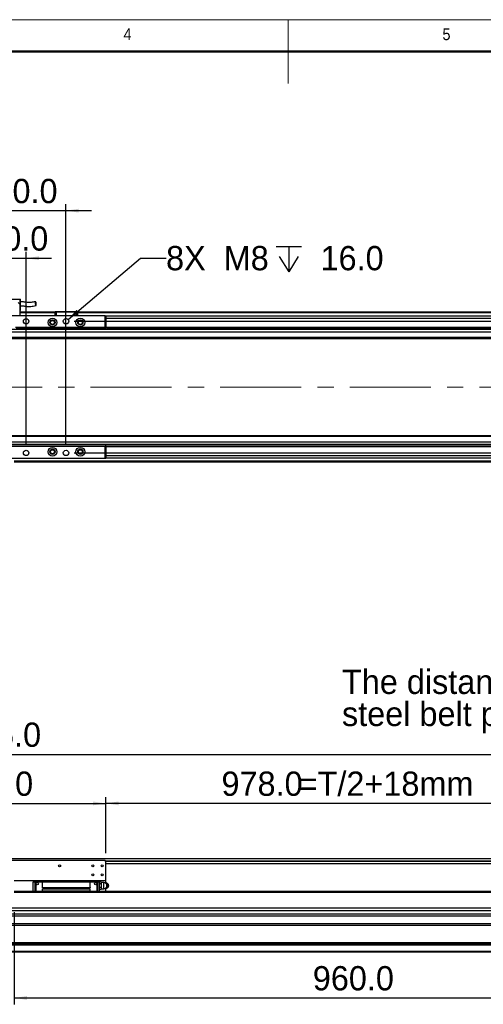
# Model space of a CAD drawing. Header units: millimetres. Extents: x 40 to 3320, y 40 to 2336.
# Tile 5 of 7: x 1343 to 1925, y 1102 to 2336. Entities that reach past the tile are written whole.
import ezdxf

# ---------------------------------------------------------------- set-up
doc = ezdxf.new("R2010")
doc.units = ezdxf.units.MM
doc.header["$LTSCALE"] = 8
doc.linetypes.add('CENTERX2', pattern=[20.32, 12.7, -2.54, 2.54, -2.54])
doc.layers.add('DIMNS', color=7, linetype='Continuous')
doc.styles.add('SLDTEXTSTYLE0', font='Gothic.ttf', dxfattribs={"width": 0.913})
doc.styles.add('SLDTEXTSTYLE7', font='txt')
doc.dimstyles.new('SLDDIMSTYLE0', dxfattribs={"dimtxt": 30.4, "dimasz": 16, "dimexe": 0, "dimexo": 0.0625, "dimgap": 7.6, "dimtad": 2, "dimdec": 1, "dimrnd": 1e-09, "dimzin": 4, "dimdsep": 46, "dimtxsty": 'SLDTEXTSTYLE7', "dimsah": 1, "dimcen": 0.09, "dimadec": 0, "dimazin": 1, "dimtfac": 1, "dimtdec": 1, "dimtmove": 0, "dimatfit": 0, "dimfxl": 0, "dimfrac": 2, "dimtolj": 1, "dimtzin": 12, "dimarcsym": 0})
doc.dimstyles.new('SLDDIMSTYLE1', dxfattribs={"dimtxt": 30.4, "dimasz": 16, "dimexe": 0, "dimexo": 0.0625, "dimgap": 7.6, "dimtad": 2, "dimdec": 1, "dimrnd": 1e-09, "dimzin": 4, "dimdsep": 46, "dimtxsty": 'SLDTEXTSTYLE7', "dimsah": 1, "dimcen": 0.09, "dimadec": 0, "dimazin": 1, "dimtfac": 1, "dimtdec": 1, "dimtofl": 0, "dimtmove": 0, "dimatfit": 3, "dimfxl": 0, "dimfrac": 2, "dimtolj": 1, "dimtzin": 12, "dimarcsym": 0})
doc.dimstyles.new('SLDDIMSTYLE5', dxfattribs={"dimtxt": 30.4, "dimasz": 16, "dimexe": 0, "dimexo": 0.0625, "dimgap": 7.6, "dimtad": 0, "dimtih": 1, "dimtoh": 1, "dimdec": 6, "dimrnd": 1e-09, "dimzin": 12, "dimdsep": 46, "dimtxsty": 'SLDTEXTSTYLE7', "dimsah": 1, "dimcen": 0, "dimadec": 0, "dimazin": 3, "dimtfac": 1, "dimtdec": 1, "dimtofl": 0, "dimtmove": 0, "dimatfit": 3, "dimfxl": 0, "dimfrac": 2, "dimtolj": 1, "dimtzin": 12, "dimarcsym": 0})

# ---------------------------------------------------------------- blocks, each defined once
blk = doc.blocks.new('SW_NOTE_4')
at = {"layer": 'DIMNS', "color": 0, "char_height": 30.4, "attachment_point": 1, "style": 'SLDTEXTSTYLE7'}
for s, insert in [('The distance between the load plate and the ', (-929.8, 55.5)), ('steel belt protection belt shall be greater than 4mm', (-929.8, 15.3))]:
    blk.add_mtext(s, dxfattribs=dict(at, insert=insert))
blk = doc.blocks.new('_D_8')
at = {"layer": 'DIMNS'}
for p, q in [((1201.2, 1291.5), (1201.2, 1361.9)), ((1451.2, 1291.5), (1451.2, 1361.9)), ((1201.2, 1353.9), (1451.2, 1353.9))]:
    blk.add_line(p, q, dxfattribs=at)
for points in [[(1201.2, 1353.9), (1217.2, 1351.5), (1217.2, 1356.3)], [(1451.2, 1353.9), (1435.2, 1356.3), (1435.2, 1351.5)]]:
    blk.add_solid(points, dxfattribs=at)
at = {"layer": 'DIMNS', "insert": (1258.3, 1393.8), "char_height": 30.4, "attachment_point": 1, "style": 'SLDTEXTSTYLE7'}
blk.add_mtext('250.0', dxfattribs=at)
blk = doc.blocks.new('_D_9')
at = {"layer": 'DIMNS'}
for p, q in [((1451.2, 1291.5), (1451.2, 1361.9)), ((2429.2, 1285.5), (2429.2, 1361.9)), ((2429.2, 1353.9), (1451.2, 1353.9))]:
    blk.add_line(p, q, dxfattribs=at)
for points in [[(1451.2, 1353.9), (1467.2, 1351.5), (1467.2, 1356.3)], [(2429.2, 1353.9), (2413.2, 1356.3), (2413.2, 1351.5)]]:
    blk.add_solid(points, dxfattribs=at)
at = {"layer": 'DIMNS', "char_height": 30.4, "attachment_point": 1, "style": 'SLDTEXTSTYLE7'}
for s, insert in [('978.0', (1596.2, 1393.8)), ('=T/2+18mm', (1693, 1393.8))]:
    blk.add_mtext(s, dxfattribs=dict(at, insert=insert))
blk = doc.blocks.new('_D_10')
at = {"layer": 'DIMNS'}
for p, q in [((178.2, 1261), (178.2, 1423.3)), ((2474.2, 1261), (2474.2, 1423.3)), ((178.2, 1415.3), (2474.2, 1415.3))]:
    blk.add_line(p, q, dxfattribs=at)
for points in [[(178.2, 1415.3), (194.2, 1412.9), (194.2, 1417.7)], [(2474.2, 1415.3), (2458.2, 1417.7), (2458.2, 1412.9)]]:
    blk.add_solid(points, dxfattribs=at)
at = {"layer": 'DIMNS', "insert": (1245.7, 1455.2), "char_height": 30.4, "attachment_point": 1, "style": 'SLDTEXTSTYLE7'}
blk.add_mtext('2296.0', dxfattribs=at)
blk = doc.blocks.new('_D_12')
at = {"layer": 'DIMNS'}
for p, q in [((1336.2, 1217.6), (1336.2, 1102.1)), ((2296.2, 1210.6), (2296.2, 1102.1)), ((1336.2, 1110.1), (2296.2, 1110.1))]:
    blk.add_line(p, q, dxfattribs=at)
for points in [[(1336.2, 1110.1), (1352.2, 1107.7), (1352.2, 1112.5)], [(2296.2, 1110.1), (2280.2, 1112.5), (2280.2, 1107.7)]]:
    blk.add_solid(points, dxfattribs=at)
at = {"layer": 'DIMNS', "insert": (1710.7, 1150), "char_height": 30.4, "attachment_point": 1, "style": 'SLDTEXTSTYLE7'}
blk.add_mtext('960.0', dxfattribs=at)
blk = doc.blocks.new('_D_13')
at = {"layer": 'DIMNS'}
for p, q in [((1411.4, 1958.1), (2562.2, 1958.1)), ((2554.2, 1793.1), (2554.2, 1958.1)), ((1411.4, 1793.1), (2562.2, 1793.1))]:
    blk.add_line(p, q, dxfattribs=at)
for points in [[(2554.2, 1958.1), (2551.8, 1942.1), (2556.6, 1942.1)], [(2554.2, 1793.1), (2556.6, 1809.1), (2551.8, 1809.1)]]:
    blk.add_solid(points, dxfattribs=at)
at = {"layer": 'DIMNS', "insert": (2514.4, 1820.9), "char_height": 30.4, "attachment_point": 1, "rotation": 90, "style": 'SLDTEXTSTYLE7'}
blk.add_mtext('165.0', dxfattribs=at)
blk = doc.blocks.new('SW_SYMBOL_HOLE_DEPTH')
at = {"layer": 'DIMNS', "color": 0}
for p, q in [((0, 7000), (6400, 7000)), ((3200, 7000), (3200, 600)), ((800, 4440), (3200, 600)), ((5600, 4440), (3200, 600))]:
    blk.add_line(p, q, dxfattribs=at)
blk = doc.blocks.new('_D_15')
at = {"layer": 'DIMNS'}
for p, q in [((1403.8, 1960.3), (1494.7, 2037.1)), ((1494.7, 2037.1), (1526.7, 2037.1))]:
    blk.add_line(p, q, dxfattribs=at)
blk.add_solid([(1403.8, 1960.3), (1417.6, 1968.8), (1414.5, 1972.4)], dxfattribs=at)
at = {"layer": 'DIMNS', "xscale": 0.004985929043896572, "yscale": 0.004985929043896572, "zscale": 0.004985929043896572}
blk.add_blockref('SW_SYMBOL_HOLE_DEPTH', (1664.6, 2017), dxfattribs=at)
at = {"layer": 'DIMNS', "char_height": 30.4, "attachment_point": 1, "style": 'SLDTEXTSTYLE7'}
for s, insert in [('8X  M8 ', (1526.7, 2052.4)), (' 16.0', (1709.1, 2052.4))]:
    blk.add_mtext(s, dxfattribs=dict(at, insert=insert))
blk = doc.blocks.new('_D_16')
at = {"layer": 'DIMNS'}
for p, q in [((1301.2, 2037.1), (1269.2, 2037.1)), ((1301.2, 1803.2), (1301.2, 2045.1)), ((1301.2, 2037.1), (1351.2, 2037.1)), ((1351.2, 1803.2), (1351.2, 2045.1)), ((1351.2, 2037.1), (1383.2, 2037.1))]:
    blk.add_line(p, q, dxfattribs=at)
for points in [[(1301.2, 2037.1), (1285.2, 2039.5), (1285.2, 2034.7)], [(1351.2, 2037.1), (1367.2, 2034.7), (1367.2, 2039.5)]]:
    blk.add_solid(points, dxfattribs=at)
at = {"layer": 'DIMNS', "insert": (1299.9, 2077), "char_height": 30.4, "attachment_point": 1, "style": 'SLDTEXTSTYLE7'}
blk.add_mtext('50.0', dxfattribs=at)
blk = doc.blocks.new('_D_17')
at = {"layer": 'DIMNS'}
for p, q in [((1251.2, 1803.2), (1251.2, 2104.7)), ((1401.2, 1803.2), (1401.2, 2104.7)), ((1251.2, 2096.7), (1219.2, 2096.7)), ((1251.2, 2096.7), (1401.2, 2096.7)), ((1401.2, 2096.7), (1433.2, 2096.7))]:
    blk.add_line(p, q, dxfattribs=at)
for points in [[(1251.2, 2096.7), (1235.2, 2099.1), (1235.2, 2094.3)], [(1401.2, 2096.7), (1417.2, 2094.3), (1417.2, 2099.1)]]:
    blk.add_solid(points, dxfattribs=at)
at = {"layer": 'DIMNS', "insert": (1288.9, 2136.5), "char_height": 30.4, "attachment_point": 1, "style": 'SLDTEXTSTYLE7'}
blk.add_mtext('150.0', dxfattribs=at)

msp = doc.modelspace()

# ---------------------------------------------------------------- linework, layer by layer
at = {"color": 7, "linetype": 'Continuous', "lineweight": 18}
for p, q in [((3320, 2336), (40, 2336)), ((1680, 2336), (1680, 2256)), ((80, 2296), (3280, 2296))]:
    msp.add_line(p, q, dxfattribs=at)
at = {"color": 7, "linetype": 'Continuous', "lineweight": 50}
msp.add_line((3280, 2296), (80, 2296), dxfattribs=at)
at = {"color": 7, "linetype": 'Continuous', "lineweight": 25}
for p, q in [((1309.2397693, 1985.8785724), (1343.2397786, 1985.8785724)), ((1343.2397786, 1979.4785758), (1341.2397448, 1981.4785724)), ((1343.2397786, 1985.8785724), (1344.2397658, 1985.8785724)), ((1343.2397786, 1985.8785724), (1343.2397786, 1979.4785758)), ((1343.2397786, 1979.4785758), (1343.2397786, 1965.0785779)), ((1344.2397658, 1971.4785745), (1344.2397658, 1985.8785724)), ((1450.239772, 1965.0785779), (1202.2397462, 1965.0785779)), ((1343.2397786, 1971.4785745), (1344.2397658, 1971.4785745)), ((1387.739772, 1969.5785722), (1343.2397786, 1969.5785722)), ((1343.2397786, 1969.3785762), (1387.739772, 1969.3785762)), ((1343.2397786, 1969.1785728), (1387.739772, 1969.1785728)), ((1387.739772, 1969.0785786), (1343.2397786, 1969.0785786)), ((1387.739772, 1969.7785756), (1388.0397621, 1970.0785732)), ((1388.7397591, 1969.7785756), (1387.739772, 1969.7785756)), ((1387.739772, 1965.0785779), (1387.739772, 1969.7785756)), ((1388.0397621, 1970.0785732), (1388.8640348, 1970.0785732)), ((1388.7397591, 1969.7785756), (1388.8640348, 1970.0785732)), ((1414.739782, 1969.7785756), (1388.7397591, 1969.7785756)), ((1388.7397591, 1969.7785756), (1388.7397591, 1965.0785779)), ((1388.8640348, 1970.0785732), (1414.6155063, 1970.0785732)), ((1414.739782, 1969.7785756), (1414.6155063, 1970.0785732)), ((1414.6155063, 1970.0785732), (1415.4397789, 1970.0785732)), ((1415.7397691, 1969.7785756), (1414.739782, 1969.7785756)), ((1414.739782, 1965.0785779), (1414.739782, 1969.7785756)), ((1415.4397789, 1970.0785732), (1415.7397691, 1969.7785756)), ((1415.7397691, 1969.7785756), (1415.7397691, 1965.0785779)), ((2454.2397801, 1969.5785722), (1415.7397691, 1969.5785722)), ((1415.7397691, 1969.3785762), (2336.2397495, 1969.3785762)), ((1415.7397691, 1969.1785728), (2336.2397495, 1969.1785728)), ((2454.2397801, 1969.0785786), (1415.7397691, 1969.0785786)), ((1450.239772, 1950.0785774), (1450.239772, 1965.0785779)), ((1450.239772, 1965.0785779), (1451.2397591, 1965.0785779)), ((1451.2397591, 1965.0785779), (1451.2397591, 1950.0785774)), ((2454.2397801, 1964.5785769), (1451.2397591, 1964.5785769)), ((1450.239772, 1950.0785774), (1337.7596084, 1950.0785774)), ((1451.2397591, 1949.5785763), (1338.6397306, 1949.5785763)), ((1451.2397591, 1950.0785774), (1450.239772, 1950.0785774)), ((1451.2397591, 1950.5785784), (2441.2397686, 1950.5785784)), ((1451.2397591, 1950.0785774), (1451.2397591, 1949.5785763)), ((1451.2397591, 1949.5785763), (1451.2397591, 1947.5785723)), ((2441.2397686, 1950.1485756), (1452.72463, 1950.1485756)), ((1453.4903113, 1949.574486), (2441.2397686, 1949.574486)), ((2428.7397209, 1947.5785723), (222.7397505, 1947.5785723)), ((2428.7397209, 1944.5785737), (222.7397505, 1944.5785737)), ((2428.7397209, 1937.5785706), (222.7397505, 1937.5785706)), ((1454.7487441, 1947.5785723), (1454.8397604, 1948.8807475)), ((222.7397505, 1936.5785723), (2428.7397209, 1936.5785723)), ((2428.7397209, 1814.5785784), (222.7397505, 1814.5785784)), ((2428.7397209, 1813.5785764), (222.7397505, 1813.5785764)), ((2428.7397209, 1806.5785771), (222.7397505, 1806.5785771)), ((2428.7397209, 1803.5785785), (222.7397505, 1803.5785785)), ((1451.2397591, 1801.5785744), (1201.2397591, 1801.5785744)), ((1451.2397591, 1801.5785744), (1451.2397591, 1803.5785785)), ((2441.2397686, 1801.5826648), (1451.2397591, 1801.5826648)), ((1451.2397591, 1801.5785744), (1451.2397591, 1801.0785734)), ((1450.239772, 1801.0785734), (1202.2397462, 1801.0785734)), ((1450.239772, 1786.0785728), (1450.239772, 1801.0785734)), ((1450.239772, 1801.0785734), (1451.2397591, 1801.0785734)), ((1451.2397591, 1801.0785734), (1451.2397591, 1786.0785728)), ((2441.2397686, 1801.0085752), (1451.2397591, 1801.0085752)), ((2441.2397686, 1800.5785724), (1451.2397591, 1800.5785724)), ((1450.239772, 1786.0785728), (1202.2397462, 1786.0785728)), ((2454.2397801, 1781.5785786), (1336.2397495, 1781.5785786)), ((1451.2397591, 1786.0785728), (1450.239772, 1786.0785728)), ((2454.2397801, 1786.5785738), (1451.2397591, 1786.5785738)), ((2428.7397209, 1284.6477804), (222.7397505, 1284.6477804)), ((1450.239772, 1282.2977853), (1202.2397462, 1282.2977853)), ((1451.2397591, 1281.2977833), (1450.239772, 1282.2977853)), ((1451.2397591, 1256.797782), (1451.2397591, 1281.2977833)), ((2428.7397209, 1278.1477821), (1451.2397591, 1278.1477821)), ((1451.2397591, 1256.797782), (1336.2397495, 1256.797782)), ((1360.2397386, 1256.3977827), (1362.7397362, 1256.3977827)), ((1360.2397386, 1256.3977827), (1360.2397386, 1255.3977844)), ((1362.7397362, 1255.3977844), (1360.2397386, 1255.3977844)), ((1360.2397386, 1243.2977845), (1360.2397386, 1255.3977844)), ((1362.7397362, 1255.8977817), (1362.7397362, 1256.3977827)), ((1363.2397596, 1256.3977827), (1362.7397362, 1255.8977817)), ((1362.7397362, 1255.3977844), (1362.7397362, 1255.8977817)), ((1362.7397362, 1255.8977817), (1363.2397596, 1255.3977844)), ((1362.7397362, 1243.2977845), (1362.7397362, 1255.3977844)), ((1371.8397561, 1256.3977827), (1363.2397596, 1256.3977827)), ((1363.2397596, 1255.3977844), (1363.2397596, 1243.2977845)), ((1371.8397561, 1255.3977844), (1363.2397596, 1255.3977844)), ((1371.8397561, 1255.4877837), (1371.8397561, 1256.797782)), ((1371.8397561, 1255.4877837), (1431.6397849, 1255.4877837)), ((1371.8397561, 1248.3977851), (1371.8397561, 1255.4877837)), ((1371.8397561, 1248.3977851), (1431.6397849, 1248.3977851)), ((1371.8397561, 1247.8977841), (1371.8397561, 1248.3977851)), ((1431.6397849, 1247.8977841), (1371.8397561, 1247.8977841)), ((1371.8397561, 1243.8677837), (1371.8397561, 1246.6977824)), ((1371.8397561, 1246.6977824), (1431.6397849, 1246.6977824)), ((1431.6397849, 1255.4877837), (1431.6397849, 1256.797782)), ((1440.2397815, 1256.3977827), (1431.6397849, 1256.3977827)), ((1431.6397849, 1248.3977851), (1431.6397849, 1255.4877837)), ((1440.2397815, 1255.3977844), (1431.6397849, 1255.3977844)), ((1431.6397849, 1248.3977851), (1431.6397849, 1247.8977841)), ((1431.6397849, 1243.8677837), (1431.6397849, 1246.6977824)), ((1440.7397452, 1255.8977817), (1440.2397815, 1256.3977827)), ((1440.2397815, 1255.3977844), (1440.7397452, 1255.8977817)), ((1440.2397815, 1243.2977845), (1440.2397815, 1255.3977844)), ((1440.7397452, 1256.3977827), (1440.7397452, 1255.8977817)), ((1440.7397452, 1256.3977827), (1443.2397429, 1256.3977827)), ((1440.7397452, 1255.8977817), (1440.7397452, 1255.3977844)), ((1443.2397429, 1255.3977844), (1440.7397452, 1255.3977844)), ((1440.7397452, 1255.3977844), (1440.7397452, 1243.2977845)), ((1443.2397429, 1255.3977844), (1443.2397429, 1256.3977827)), ((1444.7409454, 1255.416586), (1443.2397429, 1255.416586)), ((1443.2397429, 1243.2977845), (1443.2397429, 1255.3977844)), ((1444.7409454, 1253.1071854), (1443.2397429, 1253.1071854)), ((1444.7409454, 1248.4883805), (1443.2397429, 1248.4883805)), ((1445.2397767, 1254.9177845), (1444.7409454, 1255.416586)), ((1444.7409454, 1255.416586), (1445.2397767, 1254.7554438)), ((1445.2397767, 1253.7683275), (1444.7409454, 1253.1071854)), ((1444.7409454, 1253.1071854), (1445.2397767, 1251.784901)), ((1445.2397767, 1249.8106648), (1444.7409454, 1248.4883805)), ((1444.7409454, 1248.4883805), (1445.2397767, 1247.827242)), ((1445.2397767, 1246.840122), (1444.7409454, 1246.1789799)), ((1444.7409454, 1246.1789799), (1445.2397767, 1246.6777851)), ((1445.2397767, 1254.7554438), (1445.2397767, 1254.9177845)), ((1448.5397879, 1254.7977817), (1445.2397767, 1254.7977817)), ((1445.2397767, 1254.7554438), (1445.2397767, 1254.2618838)), ((1445.2397767, 1254.2618838), (1445.2397767, 1253.7683275)), ((1445.2397767, 1253.7683275), (1445.2397767, 1251.784901)), ((1445.2397767, 1251.784901), (1445.2397767, 1250.7977848)), ((1445.2397767, 1250.7977848), (1445.2397767, 1249.8106648)), ((1445.2397767, 1249.8106648), (1445.2397767, 1247.827242)), ((1445.2397767, 1247.827242), (1445.2397767, 1247.333682)), ((1445.2397767, 1247.333682), (1445.2397767, 1246.840122)), ((1445.2397767, 1246.840122), (1445.2397767, 1246.6777851)), ((1445.2397767, 1246.7977841), (1448.5397879, 1246.7977841)), ((1451.7241064, 1254.2977844), (1450.342888, 1254.2977844)), ((1451.2397591, 1254.2977844), (1451.2397591, 1256.797782)), ((1451.2397591, 1243.2977845), (1451.2397591, 1247.2977851)), ((1452.1329347, 1254.2977844), (1451.7241064, 1254.2977844)), ((1452.1329347, 1247.2977851), (1451.7241064, 1247.2977851)), ((1453.995103, 1250.7977848), (1453.6091033, 1250.7977848)), ((1454.3997589, 1252.2384477), (1454.0429059, 1252.7591464)), ((1454.0429059, 1248.8364194), (1454.3997589, 1249.3571219)), ((2454.2397801, 1243.2977845), (1336.2397495, 1243.2977845)), ((1371.8397561, 1243.2977845), (1371.8397561, 1243.8677837)), ((1431.6397849, 1243.8677837), (1371.8397561, 1243.8677837)), ((1431.6397849, 1243.2977845), (1431.6397849, 1243.8677837)), ((1444.7409454, 1246.1789799), (1443.2397429, 1246.1789799)), ((2248.7397734, 1222.7977839), (403.7397448, 1222.7977839)), ((2454.2397801, 1215.0628053), (198.2397381, 1215.0628053)), ((2454.2397801, 1212.6053487), (198.2397381, 1212.6053487)), ((2248.7397734, 1219.3977841), (403.7397448, 1219.3977841)), ((2454.2397801, 1203.1935383), (198.2397381, 1203.1935383)), ((2454.2397801, 1200.7360823), (198.2397381, 1200.7360823)), ((2454.2397801, 1179.2977833), (198.2397381, 1179.2977833)), ((2454.2397801, 1177.297783), (198.2397381, 1177.297783)), ((2454.2397801, 1176.2977828), (198.2397381, 1176.2977828)), ((2454.2397801, 1168.2977834), (198.2397381, 1168.2977834)), ((2454.2397801, 1167.2977832), (198.2397381, 1167.2977832))]:
    msp.add_line(p, q, dxfattribs=at)
at = {"color": 8, "linetype": 'Continuous', "lineweight": 25}
for p, q in [((1387.739772, 1968.5785776), (1343.2397786, 1968.5785776)), ((2454.2397801, 1968.5785776), (1415.7397691, 1968.5785776)), ((2454.2397801, 1961.5785783), (1451.2397591, 1961.5785783)), ((2454.2397801, 1789.5785725), (1451.2397591, 1789.5785725)), ((2454.2397801, 1782.5785732), (1336.2397495, 1782.5785732)), ((2428.7397209, 1281.6477817), (1450.8897606, 1281.6477817)), ((2428.7397209, 1281.1477807), (1451.2397591, 1281.1477807)), ((1448.5397879, 1246.7977841), (1448.5397879, 1254.7977817)), ((2454.2397801, 1242.2977825), (1336.2397495, 1242.2977825))]:
    msp.add_line(p, q, dxfattribs=at)
at = {"color": 7, "linetype": 'Continuous', "lineweight": 25, "flags": 128}
for points in [[(1454.8397604, 1948.8807475), (1454.6686951, 1948.9498665), (1454.1815463, 1949.1467034), (1453.4524027, 1949.4412845), (1452.5923673, 1949.7887647), (1451.7323319, 1950.1362448), (1451.2397591, 1950.3352499)], [(1454.8397604, 1250.7977848), (1454.6686951, 1251.7253783), (1454.3997589, 1252.2384477)], [(1454.3997589, 1249.3571219), (1454.6686951, 1249.8701912), (1454.8397604, 1250.7977848)]]:
    msp.add_lwpolyline(points, dxfattribs=at)
at = {"color": 7, "linetype": 'Continuous', "lineweight": 25}
for centre, radius in [((1384.2397591, 1956.5785755), 5.5), ((1419.2397591, 1956.5785755), 5.5), ((1351.2397591, 1958.0785755), 3.4), ((1384.2397591, 1956.5785755), 3.3), ((1384.2397591, 1956.5785755), 3), ((1384.2397591, 1956.5785755), 2.4585), ((1401.2397591, 1958.0785755), 3.4), ((1419.2397591, 1956.5785755), 3.3), ((1419.2397591, 1956.5785755), 3), ((1419.2397591, 1956.5785755), 2.4585), ((1351.2397591, 1793.0785755), 3.4), ((1384.2397591, 1794.5785755), 5.5), ((1384.2397591, 1794.5785755), 3.3), ((1384.2397591, 1794.5785755), 3), ((1384.2397591, 1794.5785755), 2.4585), ((1401.2397591, 1793.0785755), 3.4), ((1419.2397591, 1794.5785755), 5.5), ((1419.2397591, 1794.5785755), 3.3), ((1419.2397591, 1794.5785755), 3), ((1419.2397591, 1794.5785755), 2.4585), ((1393.2397591, 1275.7977834), 1.25), ((1434.7397591, 1275.7977834), 1.25), ((1446.7397591, 1275.7977834), 1.25), ((1434.7397591, 1264.2977834), 1.25), ((1446.7397591, 1264.2977834), 1.25), ((1365.0397591, 1253.4977834), 1.5), ((1438.4397591, 1253.4977834), 1.5)]:
    msp.add_circle(centre, radius, dxfattribs=at)
for centre, radius, start, end in [((1452.0541217, 1948.456587), 1.82, 30.1224828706, 105.8673084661), ((1448.5397591, 1250.7977834), 4, 0, 90), ((1448.5397591, 1250.7977834), 4, 270, 0), ((1449.1924149, 1250.7977829), 3.5754067, 306.7202178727, 53.2797821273), ((1451.3749792, 1250.8747625), 3.2679198, 358.6502401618, 71.7129374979), ((1451.371627, 1250.7218711), 3.2712462, 289.1089697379, 1.3297445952)]:
    msp.add_arc(centre, radius, start, end, dxfattribs=at)
for points, knots in [([(1362.9815522, 1982.6300299), (1361.9372456, 1982.4641517), (1360.1171323, 1982.1750441), (1357.7386261, 1981.8042234), (1355.9281067, 1981.6599736), (1354.3438875, 1981.6318814), (1352.5740103, 1981.711923), (1350.7193733, 1981.9338304), (1348.8218911, 1982.2198804), (1347.3021362, 1982.4415804), (1345.8816701, 1982.5766897), (1344.9378633, 1982.6292086), (1344.3806028, 1982.6067464), (1344.2397658, 1982.6010695)], [0, 0, 0, 0, 0.1728216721, 0.3012094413, 0.3945074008, 0.462196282, 0.5503043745, 0.6704383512, 0.7542679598, 0.8531360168, 0.912495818, 0.9778849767, 1, 1, 1, 1]), ([(1344.2397658, 1977.5928115), (1344.6088924, 1977.6088336), (1345.4964202, 1977.6473571), (1346.8676854, 1977.4678656), (1348.2842179, 1977.2671046), (1349.5600725, 1977.0747849), (1350.6602576, 1976.9276555), (1351.6132266, 1976.822204), (1352.8589043, 1976.713417), (1354.6875642, 1976.6361108), (1357.2872903, 1976.7343471), (1360.2864758, 1977.1528199), (1362.4246195, 1977.5021132), (1363.5523263, 1977.6863387)], [0, 0, 0, 0, 0.05616877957, 0.13505218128, 0.20937227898, 0.27582887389, 0.33263759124, 0.37884151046, 0.42168180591, 0.52248520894, 0.65603948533, 0.81858721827, 1, 1, 1, 1]), ([(1362.5997845, 1981.4679777), (1362.6261191, 1981.7170784), (1362.6788474, 1982.2158387), (1362.8567311, 1982.6207218), (1363.0793762, 1982.6620393), (1363.3112035, 1982.3818878), (1363.5272649, 1981.8710291), (1363.7144613, 1981.1776417), (1363.8547136, 1980.3703698), (1363.9323964, 1979.5311082), (1363.9362202, 1978.7523023), (1363.8634597, 1978.131477), (1363.722338, 1977.7406374), (1363.5232957, 1977.6536474), (1363.3222455, 1977.7578219), (1363.1326463, 1978.1022975), (1362.962786, 1978.6332778), (1362.8114004, 1979.3668703), (1362.7002254, 1980.1130933), (1362.6261665, 1980.6570735), (1362.5983432, 1980.9160581), (1362.5864331, 1981.0010792), (1362.5865799, 1981.0234091), (1362.5853379, 1981.0975752), (1362.5881208, 1981.2537067), (1362.5953104, 1981.3857848), (1362.5997845, 1981.4679777)], [0, 0, 0, 0, 0.0648169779, 0.1297793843, 0.1897320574, 0.242618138, 0.2944137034, 0.3462429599, 0.3987239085, 0.452199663, 0.5066010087, 0.5614522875, 0.6160510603, 0.6697717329, 0.7270680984, 0.7653766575, 0.8036904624, 0.8589086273, 0.9142288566, 0.9495543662, 0.964001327, 0.9648508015, 0.9657586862, 0.9687101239, 0.9805281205, 1, 1, 1, 1]), ([(1450.3959361, 1247.2977851), (1450.4706723, 1247.2977851), (1450.898644, 1247.2977851), (1451.3508602, 1247.2977851), (1451.7241064, 1247.2977851)], [0, 0, 0, 0, 0.17462884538, 1, 1, 1, 1]), ([(1453.6091033, 1250.7977848), (1453.2456239, 1251.3065149), (1452.6236927, 1252.1769771), (1452.0253543, 1253.422019), (1451.8142233, 1254.0358032), (1451.7241064, 1254.2977844)], [0, 0, 0, 0, 0.4463180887, 0.7636722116, 1, 1, 1, 1]), ([(1451.7241064, 1247.2977851), (1451.9030034, 1247.7930648), (1452.2128104, 1248.6507715), (1452.9491731, 1249.8950963), (1453.4070851, 1250.5214533), (1453.6091033, 1250.7977848)], [0, 0, 0, 0, 0.4330016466, 0.7498559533, 1, 1, 1, 1]), ([(1452.1329347, 1254.2977844), (1452.4181494, 1253.9131527), (1452.9004377, 1253.2627538), (1453.5323273, 1252.1277293), (1453.8111874, 1251.3641053), (1453.9604271, 1250.9045602), (1453.995103, 1250.7977848)], [0, 0, 0, 0, 0.3444442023, 0.582443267, 0.9029805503, 1, 1, 1, 1]), ([(1453.995103, 1250.7977848), (1453.8707896, 1250.4159997), (1453.6608619, 1249.7712803), (1453.1081998, 1248.6659781), (1452.5739469, 1247.8912869), (1452.2296408, 1247.4279295), (1452.1329347, 1247.2977851)], [0, 0, 0, 0, 0.343479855, 0.5800334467, 0.882042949, 1, 1, 1, 1])]:
    msp.add_open_spline(points, degree=3, knots=knots, dxfattribs=at)
at = {"layer": 'DIMNS', "linetype": 'CENTERX2', "lineweight": 18}
msp.add_line((2509.0869119, 1875.5785755), (134.0861298, 1875.5785755), dxfattribs=at)

# ---------------------------------------------------------------- block references
at = {"layer": 'DIMNS'}
msp.add_blockref('SW_NOTE_4', (2677.1021767, 1465.93267), dxfattribs=at)

# ---------------------------------------------------------------- texts
at = {"color": 7, "linetype": 'Continuous', "lineweight": 0, "char_height": 14.8166667, "attachment_point": 1, "style": 'SLDTEXTSTYLE0'}
for s, insert in [('4', (1473.3333333, 2325.1704848)), ('5', (1873.3333333, 2325.1704848))]:
    msp.add_mtext(s, dxfattribs=dict(at, insert=insert))

# ---------------------------------------------------------------- dimensions: what is measured, and where the dimension line sits
at = {"layer": 'DIMNS'}
for base, p1, p2, angle, picture, middle in [((1401.2397591, 2096.6551036), (1251.2397591, 1793.0785755), (1401.2397591, 1793.0785755), 0, '_D_17', (1337.3227432, 2096.6551036)), ((2554.2397591, 1958.0785755), (1401.2397591, 1793.0785755), (1401.2397591, 1958.0785755), 90, '_D_13', (2554.2397591, 1869.2857871))]:
    dim = msp.add_linear_dim(base=base, p1=p1, p2=p2, angle=angle, dimstyle='SLDDIMSTYLE0', dxfattribs=at)
    dim.commit()
    dim.dimension.update_dxf_attribs({"geometry": picture, "text_midpoint": middle, "dimtype": 160})
for base, p1, p2, dimstyle, picture, middle in [((1351.2397591, 2037.0974113), (1301.2397591, 1793.0785755), (1351.2397591, 1793.0785755), 'SLDDIMSTYLE0', '_D_16', (1337.3227432, 2037.0974113)), ((2474.2397591, 1415.2977834), (178.2397591, 1250.7977834), (2474.2397591, 1250.7977834), 'SLDDIMSTYLE1', '_D_10', (1305.0807806, 1415.2977834)), ((1451.2397591, 1353.8957753), (1201.2397591, 1281.2977834), (1451.2397591, 1281.2977834), 'SLDDIMSTYLE1', '_D_8', (1306.7395855, 1353.8957753)), ((2296.2397591, 1110.1409428), (1336.2397591, 1227.7977834), (2296.2397591, 1220.7977834), 'SLDDIMSTYLE1', '_D_12', (1759.1130574, 1110.1409428))]:
    dim = msp.add_linear_dim(base=base, p1=p1, p2=p2, dimstyle=dimstyle, dxfattribs=at)
    dim.commit()
    dim.dimension.update_dxf_attribs({"geometry": picture, "text_midpoint": middle, "dimtype": 160})
dim = msp.add_diameter_dim_2p(p1=(1398.6433271, 1955.883458), p2=(1403.836191, 1960.2736931), text='8X  M8 {\\fGDT;x} 16.0\\P', dimstyle='SLDDIMSTYLE5', override={"dimpost": '<>'}, dxfattribs=at)
dim.commit()
dim.dimension.update_dxf_attribs({"geometry": '_D_15', "text_midpoint": (1660.8639118, 2037.0974113), "dimtype": 163})
dim = msp.add_linear_dim(base=(1451.2397591, 1353.8957753), p1=(2429.2397591, 1275.2977834), p2=(1451.2397591, 1281.2977834), text='<>=T/2+18mm', dimstyle='SLDDIMSTYLE1', dxfattribs=at)
dim.commit()
dim.dimension.update_dxf_attribs({"geometry": '_D_9', "text_midpoint": (1759.1130574, 1353.8957753), "dimtype": 160})

doc.saveas('drawing.dxf')
